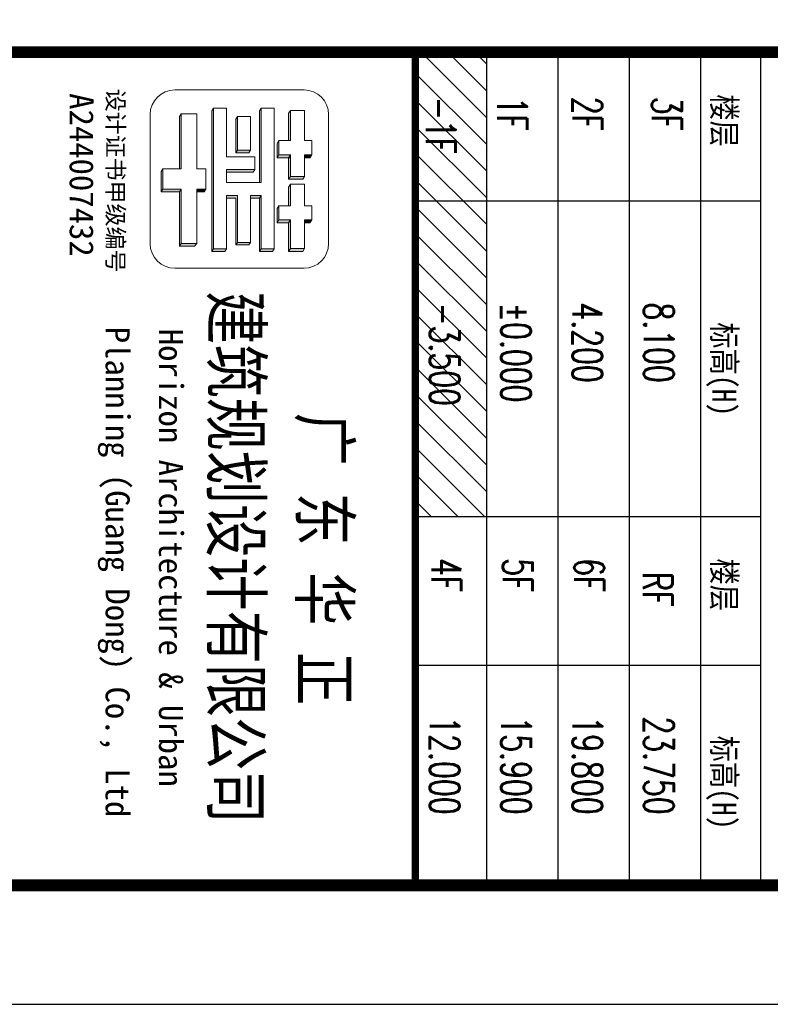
# Model space of a CAD drawing. Extents: x 1779708 to 7299578, y -1121471 to 88434.
# Tile 52 of 100: x 4216349 to 4225809, y -1084792 to -1072383. Entities that reach past the tile are written whole.
import ezdxf

# ---------------------------------------------------------------- set-up
doc = ezdxf.new("R2010")
doc.units = 0
doc.header["$LTSCALE"] = 1000
doc.header["$MEASUREMENT"] = 0
doc.layers.get('0').update_dxf_attribs({"linetype": 'CONTINUOUS'})
doc.layers.add('logo', color=81, linetype='CONTINUOUS', lineweight=18)
for name, color, linetype in [('PUB_HATCH', 8, 'CONTINUOUS'), ('PUB_TEXT', 7, 'CONTINUOUS'), ('PUB_TITLE', 4, 'CONTINUOUS'), ('TITEXT', 7, 'CONTINUOUS'), ('修改', 6, 'CONTINUOUS')]:
    doc.layers.add(name, color=color, linetype=linetype)
doc.styles.add('-宋体', font='simhei.ttf', dxfattribs={"width": 0.7})
doc.styles.add('-黑体', font='simhei.ttf', dxfattribs={"width": 0.7})
doc.styles.add('HZTXT', font='simplex.shx', dxfattribs={"width": 0.7, "bigfont": 'HZTXT.shx'})
doc.styles.add('TITXV', font='txt')

# ---------------------------------------------------------------- blocks, each defined once
blk = doc.blocks.new('A$C6A191C33')
at = {"style": '-宋体'}
for s, height, p in [('设计证书甲级编号', 141.4, (32.2, 373.3)), ('A244007432', 202, (69, 58.7))]:
    blk.add_text(s, height=height, dxfattribs=at).set_placement(p)
blk = doc.blocks.new('A$C36B43F05')
at = {"layer": 'logo'}
h = blk.add_hatch(color=256, dxfattribs=at)
edge = h.paths.add_edge_path()
edge.add_line((44871, 9521), (44708, 9521))
edge.add_line((44708, 9521), (44708, 11294))
edge.add_line((44708, 11294), (44687, 11261))
edge.add_line((44687, 11261), (44687, 9488))
edge.add_line((44687, 9488), (44851, 9488))
edge.add_line((44851, 9488), (44871, 9521))
h = blk.add_hatch(color=256, dxfattribs=at)
edge = h.paths.add_edge_path()
edge.add_line((45287, 10356), (45308, 10356))
edge.add_line((45308, 10356), (45308, 11294))
edge.add_line((45308, 11294), (45287, 11261))
edge.add_line((45287, 11261), (45287, 10356))
h = blk.add_hatch(color=256, dxfattribs=at)
edge = h.paths.add_edge_path()
edge.add_line((44277, 10529), (44298, 10529))
edge.add_line((44298, 10529), (44298, 11224))
edge.add_line((44298, 11224), (44277, 11191))
edge.add_line((44277, 11191), (44277, 10529))
h = blk.add_hatch(color=256, dxfattribs=at)
edge = h.paths.add_edge_path()
edge.add_line((45172, 10765), (45008, 10765))
edge.add_line((45008, 10765), (45008, 11190))
edge.add_line((45008, 11190), (44987, 11157))
edge.add_line((44987, 11157), (44987, 10732))
edge.add_line((44987, 10732), (45151, 10732))
edge.add_line((45151, 10732), (45172, 10765))
h = blk.add_hatch(color=256, dxfattribs=at)
edge = h.paths.add_edge_path()
edge.add_line((45675, 11267), (45652, 11230))
edge.add_line((45652, 11230), (45652, 10885))
edge.add_line((45652, 10885), (45675, 10885))
edge.add_line((45675, 10885), (45675, 11267))
h = blk.add_hatch(color=256, dxfattribs=at)
edge = h.paths.add_edge_path()
edge.add_line((45855, 10435), (45675, 10435))
edge.add_line((45675, 10435), (45675, 10705))
edge.add_line((45675, 10705), (45531, 10705))
edge.add_line((45531, 10705), (45531, 10885))
edge.add_line((45531, 10885), (45508, 10849))
edge.add_line((45508, 10849), (45508, 10669))
edge.add_line((45508, 10669), (45652, 10669))
edge.add_line((45652, 10669), (45652, 10399))
edge.add_line((45652, 10399), (45832, 10399))
edge.add_line((45832, 10399), (45855, 10435))
edge.add_line((45855, 10435), (45855, 10435))
h = blk.add_hatch(color=256, dxfattribs=at)
edge = h.paths.add_edge_path()
edge.add_line((45945, 10705), (45855, 10705))
edge.add_line((45855, 10705), (45856, 10669))
edge.add_line((45856, 10669), (45923, 10669))
edge.add_line((45923, 10669), (45945, 10705))
h = blk.add_hatch(color=256, dxfattribs=at)
edge = h.paths.add_edge_path()
edge.add_line((44277, 9557), (44465, 9557))
edge.add_line((44465, 9557), (44496, 9590))
edge.add_line((44496, 9590), (44298, 9590))
edge.add_line((44298, 9590), (44298, 10273))
edge.add_line((44298, 10273), (44068, 10273))
edge.add_line((44068, 10273), (44068, 10529))
edge.add_line((44068, 10529), (44047, 10496))
edge.add_line((44047, 10496), (44047, 10240))
edge.add_line((44047, 10240), (44277, 10240))
edge.add_line((44277, 10240), (44277, 9557))
h = blk.add_hatch(color=256, dxfattribs=at)
edge = h.paths.add_edge_path()
edge.add_line((45226, 10520), (45206, 10487))
edge.add_line((45206, 10487), (44871, 10487))
edge.add_line((44871, 10487), (44871, 10520))
edge.add_line((44871, 10520), (45226, 10520))
h = blk.add_hatch(color=256, dxfattribs=at)
edge = h.paths.add_edge_path()
edge.add_line((45675, 10335), (45652, 10298))
edge.add_line((45652, 10298), (45652, 10065))
edge.add_line((45652, 10065), (45675, 10065))
edge.add_line((45675, 10065), (45675, 10335))
h = blk.add_hatch(color=256, dxfattribs=at)
edge = h.paths.add_edge_path()
edge.add_line((44608, 10273), (44496, 10273))
edge.add_line((44496, 10273), (44496, 10241))
edge.add_line((44496, 10241), (44587, 10241))
edge.add_line((44587, 10241), (44608, 10273))
edge.add_line((44608, 10273), (44608, 10273))
h = blk.add_hatch(color=256, dxfattribs=at)
edge = h.paths.add_edge_path()
edge.add_line((45172, 9603), (45008, 9603))
edge.add_line((45008, 9603), (45008, 10192))
edge.add_line((45008, 10192), (44871, 10192))
edge.add_line((44871, 10192), (44871, 10160))
edge.add_line((44871, 10160), (44987, 10160))
edge.add_line((44987, 10160), (44987, 9570))
edge.add_line((44987, 9570), (45151, 9570))
edge.add_line((45151, 9570), (45172, 9603))
h = blk.add_hatch(color=256, dxfattribs=at)
edge = h.paths.add_edge_path()
edge.add_line((45308, 10192), (45172, 10192))
edge.add_line((45172, 10192), (45172, 10160))
edge.add_line((45172, 10160), (45287, 10160))
edge.add_line((45287, 10160), (45287, 9488))
edge.add_line((45287, 9488), (45451, 9488))
edge.add_line((45451, 9488), (45472, 9521))
edge.add_line((45472, 9521), (45308, 9521))
edge.add_line((45308, 9521), (45308, 10192))
h = blk.add_hatch(color=256, dxfattribs=at)
edge = h.paths.add_edge_path()
edge.add_line((45531, 10065), (45508, 10028))
edge.add_line((45508, 10028), (45508, 9848))
edge.add_line((45508, 9848), (45652, 9848))
edge.add_line((45652, 9848), (45652, 9488))
edge.add_line((45652, 9488), (45832, 9488))
edge.add_line((45832, 9488), (45855, 9524))
edge.add_line((45855, 9524), (45675, 9524))
edge.add_line((45675, 9524), (45675, 9885))
edge.add_line((45675, 9885), (45531, 9885))
edge.add_line((45531, 9885), (45531, 10065))
h = blk.add_hatch(color=256, dxfattribs=at)
edge = h.paths.add_edge_path()
edge.add_line((45945, 9885), (45855, 9885))
edge.add_line((45855, 9885), (45855, 9849))
edge.add_line((45855, 9849), (45922, 9849))
edge.add_line((45922, 9849), (45945, 9885))
for p, q in [((44708, 11294), (44687, 11261)), ((44708, 11294), (44871, 11294)), ((44708, 11294), (44708, 9521)), ((44871, 11294), (44871, 10683)), ((45308, 11294), (45287, 11261)), ((45306, 11294), (45472, 11294)), ((45308, 11294), (45308, 10356)), ((45472, 11294), (45472, 9701)), ((44298, 11224), (44277, 11191)), ((44277, 10529), (44277, 11191)), ((44277, 11191), (44277, 10529)), ((44298, 11224), (44298, 10529)), ((44496, 11224), (44298, 11224)), ((44496, 10529), (44496, 11224)), ((44687, 11261), (44687, 9488)), ((45008, 11190), (44987, 11157)), ((45008, 11190), (45008, 10765)), ((45172, 11190), (45008, 11190)), ((45172, 10765), (45172, 11190)), ((45287, 11261), (45287, 10356)), ((45652, 11230), (45675, 11267)), ((45652, 10885), (45652, 11230)), ((45675, 11267), (45855, 11267)), ((45675, 10885), (45675, 11267)), ((45855, 11267), (45855, 10885)), ((44687, 9668), (44687, 11060)), ((44708, 9701), (44708, 11093)), ((44987, 10732), (44987, 11157)), ((45287, 10356), (45287, 11060)), ((45308, 10356), (45308, 11093)), ((45472, 11093), (45472, 11093)), ((45675, 11065), (45675, 11065)), ((45675, 11065), (45675, 10885)), ((45675, 10885), (45675, 11065)), ((45855, 10885), (45855, 11065)), ((44298, 11023), (44298, 10529)), ((44298, 10976), (44298, 10976)), ((44298, 10976), (44298, 10976)), ((44987, 10956), (44987, 10732)), ((45008, 10765), (45008, 10989)), ((45652, 10885), (45652, 11029)), ((45308, 10356), (45308, 10847)), ((45472, 10847), (45472, 9521)), ((45531, 10885), (45508, 10849)), ((45531, 10885), (45508, 10849)), ((45508, 10849), (45508, 10669)), ((45508, 10849), (45508, 10669)), ((45531, 10705), (45531, 10885)), ((45531, 10885), (45531, 10705)), ((45531, 10885), (45675, 10885)), ((45675, 10885), (45652, 10885)), ((45855, 10885), (45945, 10885)), ((45945, 10885), (45855, 10885)), ((45945, 10885), (45945, 10705)), ((44871, 10683), (45226, 10683)), ((45008, 10765), (44987, 10732)), ((45151, 10732), (44987, 10732)), ((45151, 10732), (44987, 10732)), ((45008, 10765), (45172, 10765)), ((45008, 10765), (45172, 10765)), ((45172, 10765), (45151, 10732)), ((45172, 10765), (45151, 10732)), ((45226, 10683), (45226, 10520)), ((45226, 10683), (45226, 10520)), ((45226, 10683), (45226, 10520)), ((45472, 10520), (45472, 10683)), ((45531, 10705), (45508, 10669)), ((45675, 10705), (45531, 10705)), ((45675, 10705), (45531, 10705)), ((45675, 10705), (45652, 10669)), ((45675, 10435), (45675, 10705)), ((45675, 10435), (45675, 10705)), ((45855, 10705), (45855, 10435)), ((45945, 10705), (45855, 10705)), ((45945, 10705), (45923, 10669)), ((45508, 10669), (45652, 10669)), ((45675, 10669), (45508, 10669)), ((45652, 10669), (45652, 10399)), ((45652, 10399), (45652, 10669)), ((45923, 10669), (45856, 10669)), ((44047, 10496), (44068, 10529)), ((44068, 10529), (44047, 10496)), ((44068, 10529), (44068, 10273)), ((44068, 10529), (44068, 10273)), ((44298, 10529), (44068, 10529)), ((44608, 10529), (44496, 10529)), ((44608, 10529), (44608, 10273)), ((44871, 10520), (44871, 10356)), ((45226, 10520), (44871, 10520)), ((44871, 10520), (45226, 10520)), ((44871, 10487), (44871, 10520)), ((44871, 10520), (44871, 10356)), ((45206, 10487), (44871, 10487)), ((44871, 10487), (45206, 10487)), ((45226, 10520), (45206, 10487)), ((45226, 10520), (45206, 10487)), ((45675, 10435), (45652, 10399)), ((45855, 10435), (45675, 10435)), ((45855, 10435), (45675, 10435)), ((45832, 10399), (45855, 10435)), ((45855, 10435), (45832, 10399)), ((45855, 10435), (45855, 10435)), ((44871, 10356), (45308, 10356)), ((45308, 10356), (45287, 10356)), ((45652, 10399), (45832, 10399)), ((45832, 10399), (45652, 10399)), ((45675, 10335), (45652, 10298)), ((45675, 10335), (45652, 10298)), ((45675, 10065), (45675, 10335)), ((45675, 10335), (45855, 10335)), ((45675, 10065), (45675, 10335)), ((45855, 10335), (45855, 10065)), ((44068, 10273), (44047, 10240)), ((44277, 10240), (44047, 10240)), ((44047, 10240), (44277, 10240)), ((44068, 10273), (44298, 10273)), ((44082, 10273), (44298, 10273)), ((44298, 10273), (44277, 10240)), ((44277, 9557), (44277, 10240)), ((44277, 10240), (44277, 9557)), ((44298, 10273), (44298, 9590)), ((44298, 10273), (44298, 9783)), ((44496, 10273), (44496, 10241)), ((44608, 10273), (44496, 10273)), ((44496, 9590), (44496, 10273)), ((44496, 10241), (44587, 10241)), ((44587, 10241), (44608, 10273)), ((44608, 10273), (44608, 10273)), ((44871, 10192), (44871, 9701)), ((45008, 10192), (44871, 10192)), ((44871, 10192), (45008, 10192)), ((44871, 10160), (44871, 10192)), ((44871, 9521), (44871, 10192)), ((45008, 9603), (45008, 10192)), ((45008, 10192), (45008, 9783)), ((45008, 10192), (45008, 9783)), ((45172, 10192), (45172, 9783)), ((45308, 10192), (45172, 10192)), ((45172, 10192), (45308, 10192)), ((45172, 10160), (45172, 10192)), ((45172, 9603), (45172, 10192)), ((45308, 10192), (45287, 10159)), ((45308, 9521), (45308, 10192)), ((45308, 10192), (45308, 9521)), ((45308, 9701), (45308, 10192)), ((45652, 10298), (45652, 10065)), ((45652, 10065), (45652, 10298)), ((44987, 10159), (44871, 10160)), ((44871, 10160), (44987, 10159)), ((44987, 9570), (44987, 10159)), ((44987, 10159), (44987, 9750)), ((45287, 10159), (45172, 10160)), ((45172, 10160), (45287, 10159)), ((45287, 9488), (45287, 10159)), ((45287, 10159), (45287, 9488)), ((45531, 10065), (45508, 10028)), ((45531, 10065), (45508, 10028)), ((45531, 9885), (45531, 10065)), ((45531, 10065), (45531, 9885)), ((45531, 10065), (45675, 10065)), ((45652, 10065), (45675, 10065)), ((45855, 10065), (45945, 10065)), ((45945, 10065), (45855, 10065)), ((45945, 10065), (45945, 9885)), ((45945, 10065), (45945, 9885)), ((45472, 10029), (45472, 9865)), ((45508, 10028), (45508, 9848)), ((45508, 10028), (45508, 9848)), ((45531, 9885), (45508, 9848)), ((45508, 9848), (45652, 9848)), ((45652, 9848), (45508, 9848)), ((45675, 9885), (45531, 9885)), ((45675, 9885), (45531, 9885)), ((45675, 9885), (45652, 9848)), ((45652, 9848), (45652, 9668)), ((45652, 9848), (45652, 9488)), ((45675, 9704), (45675, 9885)), ((45675, 9524), (45675, 9885)), ((45855, 9885), (45855, 9524)), ((45945, 9885), (45855, 9885)), ((45922, 9849), (45855, 9849)), ((45945, 9885), (45922, 9849)), ((44496, 9783), (44496, 9783)), ((44871, 9701), (44871, 9701)), ((44298, 9590), (44277, 9557)), ((44465, 9557), (44277, 9557)), ((44496, 9590), (44298, 9590)), ((44496, 9590), (44465, 9557)), ((45008, 9603), (44987, 9570)), ((45151, 9570), (44987, 9570)), ((45151, 9570), (44995, 9570)), ((45008, 9603), (45172, 9603)), ((45172, 9603), (45151, 9570)), ((44708, 9521), (44687, 9488)), ((44851, 9488), (44687, 9488)), ((44851, 9488), (44687, 9488)), ((44708, 9521), (44871, 9521)), ((44871, 9521), (44851, 9488)), ((45308, 9521), (45287, 9488)), ((45451, 9488), (45287, 9488)), ((45451, 9488), (45287, 9488)), ((45472, 9521), (45308, 9521)), ((45308, 9521), (45472, 9521)), ((45472, 9521), (45308, 9521)), ((45472, 9521), (45451, 9488)), ((45675, 9524), (45652, 9488)), ((45652, 9488), (45832, 9488)), ((45832, 9488), (45652, 9488)), ((45855, 9524), (45675, 9524)), ((45675, 9524), (45855, 9524)), ((45855, 9524), (45832, 9488)), ((45855, 9524), (45855, 9524))]:
    blk.add_line(p, q, dxfattribs=at)
blk.add_lwpolyline([(45847, 11526, -0.408151), (46157, 11215), (46157, 9587, -0.408151), (45847, 9276), (44218, 9276, -0.408151), (43907, 9587), (43907, 11215, -0.408151), (44218, 11526)], format="xyb", close=True, dxfattribs=at)
for points in [[(44871, 9521), (44708, 9521), (44708, 11294), (44687, 11261), (44687, 9488), (44851, 9488)], [(45287, 10356), (45308, 10356), (45308, 11294), (45287, 11261)], [(44277, 10529), (44298, 10529), (44298, 11224), (44277, 11191)], [(45172, 10765), (45008, 10765), (45008, 11190), (44987, 11157), (44987, 10732), (45151, 10732)], [(45675, 11267), (45652, 11230), (45652, 10885), (45675, 10885)], [(45945, 10705), (45855, 10705), (45856, 10669), (45923, 10669)], [(44277, 9557), (44465, 9557), (44496, 9590), (44298, 9590), (44298, 10273), (44068, 10273), (44068, 10529), (44047, 10496), (44047, 10240), (44277, 10240), (44277, 9557)], [(45172, 9603), (45008, 9603), (45008, 10192), (44871, 10192), (44871, 10160), (44987, 10160), (44987, 9570), (45151, 9570)], [(45308, 10192), (45172, 10192), (45172, 10160), (45287, 10160), (45287, 9488), (45451, 9488), (45472, 9521), (45308, 9521)], [(45531, 10065), (45508, 10028), (45508, 9848), (45652, 9848), (45652, 9488), (45832, 9488), (45855, 9524), (45675, 9524), (45675, 9885), (45531, 9885)], [(45945, 9885), (45855, 9885), (45855, 9849), (45922, 9849)]]:
    blk.add_lwpolyline(points, close=True, dxfattribs=at)
at = {"layer": 'PUB_TITLE'}
blk.add_line((47250, 12000), (47250, 1500), dxfattribs=at)
blk.add_lwpolyline([(0, 0), (126150, 0), (126150, 178350), (0, 178350)], close=True, dxfattribs=at)
at = {"layer": 'PUB_TITLE', "const_width": 150}
blk.add_lwpolyline([(1500, 1500), (124650, 1500), (124650, 174600), (1500, 174600)], close=True, dxfattribs=at)
at = {"layer": 'PUB_TITLE'}
for points, const_width in [([(124650, 12000), (1500, 12000)], 150), ([(47250, 1500), (47250, 12000)], 90)]:
    blk.add_lwpolyline(points, dxfattribs=dict(at, const_width=const_width))
at = {"layer": 'PUB_TEXT', "xscale": 1.5, "yscale": 1.5, "zscale": 1.5, "rotation": 270}
blk.add_blockref('A$C6A191C33', (42806, 11587), dxfattribs=at)
at = {"layer": 'PUB_TEXT', "style": '-黑体', "width": 0.8}
for s, p in [('建筑规划设计有限公司', (44687, 8989)), ('广 东 华 正', (45801, 7457))]:
    blk.add_text(s, height=615, rotation=270, dxfattribs=at).set_placement(p)
at = {"layer": 'PUB_TEXT', "style": '-宋体'}
for s, p in [(' Planning (Guang Dong) Co., Ltd', (43347, 8746)), ('Horizon Architecture & Urban', (44019, 8514))]:
    blk.add_text(s, height=303, rotation=270, dxfattribs=at).set_placement(p)

msp = doc.modelspace()

# ---------------------------------------------------------------- hatches: boundary and pattern name
at = {"layer": 'PUB_HATCH'}
h = msp.add_hatch(dxfattribs=at)
h.set_pattern_fill('ANSI31', color=256, scale=150, angle=-90, style=0)
h.set_pattern_definition([(315, (4028228.7, 3413735.56), (168.379802, 168.379802), [])])
h.paths.add_polyline_path([(4222234.8, -1078642.1), (4222234.8, -1072792.1), (4221334.8, -1072792.1), (4221334.8, -1078642.1)])

# ---------------------------------------------------------------- linework, layer by layer
msp.add_lwpolyline([(4222234.8, -1078642.1), (4222234.8, -1072792.1), (4221334.8, -1072792.1), (4221334.8, -1078642.1)], close=True, dxfattribs=at)
at = {"layer": 'PUB_TITLE'}
for p, q in [((4221334.8, -1083292.1), (4221334.8, -1072792.1)), ((4222234.8, -1083292.1), (4222234.8, -1072792.1)), ((4223134.8, -1083292.1), (4223134.8, -1072792.1)), ((4224034.8, -1083292.1), (4224034.8, -1072792.1)), ((4224934.8, -1083292.1), (4224934.8, -1072792.1)), ((4221334.8, -1078642.1), (4225684.8, -1078642.1)), ((4221334.8, -1080517.1), (4225684.8, -1080517.1))]:
    msp.add_line(p, q, dxfattribs=at)
at = {"layer": 'PUB_TITLE', "const_width": 45}
msp.add_lwpolyline([(4221334.8, -1083292.1), (4221334.8, -1072792.1), (4226534.4, -1072792.1), (4226534.4, -1083292.1)], close=True, dxfattribs=at)
at = {"layer": 'PUB_TITLE'}
for points in [[(4225684.8, -1072792.1), (4225684.8, -1083292.1)], [(4221334.8, -1074667.1), (4225684.8, -1074667.1)]]:
    msp.add_lwpolyline(points, dxfattribs=at)

# ---------------------------------------------------------------- block references
at = {"layer": '修改'}
msp.add_blockref('A$C36B43F05', (4174084.8, -1084792.1), dxfattribs=at)

# ---------------------------------------------------------------- texts
at = {"layer": 'PUB_TEXT', "style": 'HZTXT', "width": 0.7}
for s, p in [('-1F', (4221467.3, -1073353.5)), ('1F', (4222367.3, -1073353.5)), ('2F', (4223313.7, -1073353.5)), ('3F', (4224317.4, -1073353.5)), ('-3.500', (4221516.1, -1075946.2)), ('%%P0.000', (4222416.1, -1075946.2)), ('4.200', (4223316.1, -1075946.2)), ('8.100', (4224216.1, -1075946.2)), ('4F', (4221538.1, -1079170.1)), ('5F', (4222438.1, -1079170.1)), ('6F', (4223338.1, -1079170.1)), ('RF', (4224202.1, -1079344.5)), ('12.000', (4221516.1, -1081163.9)), ('15.900', (4222416.1, -1081163.9)), ('19.800', (4223316.1, -1081163.9)), ('23.750', (4224216.1, -1081163.9))]:
    msp.add_text(s, height=375, rotation=270, dxfattribs=at).set_placement(p)
at = {"layer": 'TITEXT', "style": 'TITXV', "width": 0.85}
for s, p in [('楼层', (4225079.4, -1073323)), ('标高(H)', (4225079.4, -1076196.6)), ('楼层', (4225079.4, -1079173)), ('标高(H)', (4225079.4, -1081405.7))]:
    msp.add_text(s, height=300, rotation=270, dxfattribs=at).set_placement(p)

doc.saveas('drawing.dxf')
